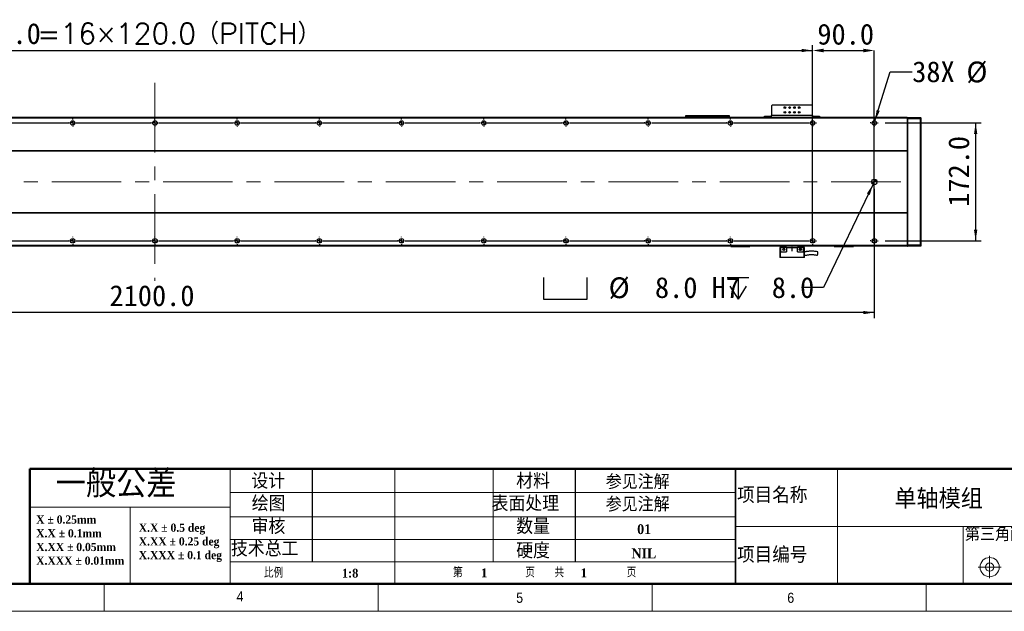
# Model space of a CAD drawing. Header units: millimetres. Extents: x 40 to 3320, y 40 to 2336.
# Tile 5 of 11: x 1157 to 2594, y 40 to 904. Entities that reach past the tile are written whole.
import ezdxf

# ---------------------------------------------------------------- set-up
doc = ezdxf.new("R2010")
doc.units = ezdxf.units.MM
doc.header["$LTSCALE"] = 8
doc.header["$PDSIZE"] = -1
doc.linetypes.add('CENTERX2', pattern=[20.32, 12.7, -2.54, 2.54, -2.54])
doc.layers.add('DIMNS', color=7, linetype='Continuous')
doc.styles.add('SLDTEXTSTYLE0', font='Gothic.ttf', dxfattribs={"width": 0.913})
doc.styles.add('SLDTEXTSTYLE1', font='timesbd.ttf', dxfattribs={"width": 0.933})
doc.styles.add('SLDTEXTSTYLE2', font='txt', dxfattribs={"bigfont": 'bigfont'})
doc.styles.add('SLDTEXTSTYLE3', font='txt', dxfattribs={"bigfont": 'bigfont'})
doc.styles.add('SLDTEXTSTYLE6', font='timesbd.ttf', dxfattribs={"width": 0.933, "bigfont": 'bigfont'})
doc.styles.add('SLDTEXTSTYLE7', font='txt')
doc.styles.add('SLDTEXTSTYLE8', font='txt', dxfattribs={"bigfont": 'bigfont'})
doc.dimstyles.new('SLDDIMSTYLE0', dxfattribs={"dimtxt": 30.4, "dimasz": 16, "dimexe": 0, "dimexo": 0.0625, "dimgap": 7.6, "dimtad": 2, "dimdec": 1, "dimrnd": 1e-09, "dimzin": 4, "dimdsep": 46, "dimtxsty": 'SLDTEXTSTYLE7', "dimsah": 1, "dimcen": 0.09, "dimadec": 0, "dimazin": 1, "dimtfac": 1, "dimtdec": 1, "dimtmove": 0, "dimatfit": 0, "dimfxl": 0, "dimfrac": 2, "dimtolj": 1, "dimtzin": 12, "dimarcsym": 0})
doc.dimstyles.new('SLDDIMSTYLE1', dxfattribs={"dimtxt": 30.4, "dimasz": 16, "dimexe": 0, "dimexo": 0.0625, "dimgap": 7.6, "dimtad": 2, "dimdec": 1, "dimrnd": 1e-09, "dimzin": 4, "dimdsep": 46, "dimtxsty": 'SLDTEXTSTYLE7', "dimsah": 1, "dimcen": 0.09, "dimadec": 0, "dimazin": 1, "dimtfac": 1, "dimtdec": 1, "dimtofl": 0, "dimtmove": 0, "dimatfit": 3, "dimfxl": 0, "dimfrac": 2, "dimtolj": 1, "dimtzin": 12, "dimarcsym": 0})
doc.dimstyles.new('SLDDIMSTYLE5', dxfattribs={"dimtxt": 30.4, "dimasz": 16, "dimexe": 0, "dimexo": 0.0625, "dimgap": 7.6, "dimtad": 0, "dimtih": 1, "dimtoh": 1, "dimdec": 1, "dimrnd": 1e-09, "dimzin": 4, "dimdsep": 46, "dimtxsty": 'SLDTEXTSTYLE7', "dimsah": 1, "dimcen": 0, "dimadec": 0, "dimazin": 1, "dimtfac": 1, "dimtdec": 1, "dimtofl": 0, "dimtmove": 0, "dimatfit": 3, "dimfxl": 0, "dimfrac": 2, "dimtolj": 1, "dimtzin": 12, "dimarcsym": 0})
doc.dimstyles.new('SLDDIMSTYLE8', dxfattribs={"dimtxt": 30.4, "dimasz": 16, "dimexe": 0, "dimexo": 0.0625, "dimgap": 7.6, "dimtad": 0, "dimtih": 1, "dimtoh": 1, "dimdec": 1, "dimrnd": 1e-09, "dimzin": 12, "dimdsep": 46, "dimtxsty": 'SLDTEXTSTYLE7', "dimsah": 1, "dimcen": 0, "dimadec": 0, "dimazin": 3, "dimtfac": 1, "dimtdec": 1, "dimtofl": 0, "dimtmove": 0, "dimatfit": 3, "dimfxl": 0, "dimfrac": 2, "dimtolj": 1, "dimtzin": 12, "dimarcsym": 0})

# ---------------------------------------------------------------- blocks, each defined once
blk = doc.blocks.new('SW_NOTE_0')
at = {"color": 0, "linetype": 'Continuous', "lineweight": 0, "char_height": 12, "attachment_point": 1, "style": 'SLDTEXTSTYLE1'}
for s, insert in [('X.X ± 0.5 deg', (0, 15.8)), ('X.XX ± 0.25 deg', (0, -4.2)), ('X.XXX ± 0.1 deg', (0, -24.2))]:
    blk.add_mtext(s, dxfattribs=dict(at, insert=insert))
blk = doc.blocks.new('SW_NOTE_1')
at = {"color": 0, "linetype": 'Continuous', "lineweight": 0, "char_height": 12, "attachment_point": 1, "style": 'SLDTEXTSTYLE1'}
for s, insert in [('X ± 0.25mm ', (0, 15.8)), ('X.X ± 0.1mm', (0, -4.2))]:
    blk.add_mtext(s, dxfattribs=dict(at, insert=insert))
blk = doc.blocks.new('SW_NOTE_2')
at = {"color": 0, "linetype": 'Continuous', "lineweight": 0, "char_height": 12, "attachment_point": 1, "style": 'SLDTEXTSTYLE1'}
for s, insert in [('X.XX ± 0.05mm', (0, 15.8)), ('X.XXX ± 0.01mm', (0, -4.2))]:
    blk.add_mtext(s, dxfattribs=dict(at, insert=insert))
blk = doc.blocks.new('_D_23')
at = {"layer": 'DIMNS'}
for p, q in [((394.2, 769), (394.2, 866.8)), ((2314.2, 769), (2314.2, 866.8)), ((394.2, 858.8), (2314.2, 858.8))]:
    blk.add_line(p, q, dxfattribs=at)
for points in [[(394.2, 858.8), (410.2, 856.4), (410.2, 861.2)], [(2314.2, 858.8), (2298.2, 861.2), (2298.2, 856.4)]]:
    blk.add_solid(points, dxfattribs=at)
at = {"layer": 'DIMNS', "char_height": 30.4, "attachment_point": 1}
for s, insert, style in [('1920.0', (1063.6, 898.7), 'SLDTEXTSTYLE7'), ('=16×120.0（PITCH）', (1182.4, 898.7), 'SLDTEXTSTYLE8')]:
    blk.add_mtext(s, dxfattribs=dict(at, insert=insert, style=style))
blk = doc.blocks.new('_D_26')
at = {"layer": 'DIMNS'}
for p, q in [((304.2, 650.3), (304.2, 468.2)), ((2404.2, 656.8), (2404.2, 468.2)), ((2404.2, 476.2), (304.2, 476.2))]:
    blk.add_line(p, q, dxfattribs=at)
for points in [[(304.2, 476.2), (320.2, 473.8), (320.2, 478.6)], [(2404.2, 476.2), (2388.2, 478.6), (2388.2, 473.8)]]:
    blk.add_solid(points, dxfattribs=at)
at = {"layer": 'DIMNS', "insert": (1287.9, 516.1), "char_height": 30.4, "attachment_point": 1, "style": 'SLDTEXTSTYLE7'}
blk.add_mtext('2100.0', dxfattribs=at)
blk = doc.blocks.new('_D_27')
at = {"layer": 'Defpoints', "color": 0}
for p in [(2404.2, 858.8), (2314.2, 581), (2404.2, 581)]:
    blk.add_point(p, dxfattribs=at)
at = {"layer": 'DIMNS', "color": 0, "lineweight": -2}
for p, q in [((2314.2, 581), (2314.2, 858.8)), ((2330.2, 858.8), (2388.2, 858.8)), ((2404.2, 581), (2404.2, 858.8))]:
    blk.add_line(p, q, dxfattribs=at)
at = {"layer": 'DIMNS', "color": 0}
for points in [[(2330.2, 861.4), (2330.2, 856.1), (2314.2, 858.8)], [(2388.2, 861.4), (2388.2, 856.1), (2404.2, 858.8)]]:
    blk.add_solid(points, dxfattribs=at)
at = {"layer": 'DIMNS', "color": 0, "insert": (2362.5, 897.8), "char_height": 30.4, "attachment_point": 2, "style": 'SLDTEXTSTYLE7'}
blk.add_mtext('\\A1;90.0', dxfattribs=at)
blk = doc.blocks.new('SW_SYMBOL_HOLE_SPOT')
at = {"layer": 'DIMNS', "color": 0}
for p, q in [((0, 7000), (0, 600)), ((12800, 600), (12800, 7000)), ((0, 600), (12800, 600))]:
    blk.add_line(p, q, dxfattribs=at)
blk = doc.blocks.new('SW_SYMBOL_HOLE_DEPTH')
at = {"layer": 'DIMNS', "color": 0}
for p, q in [((0, 7000), (6400, 7000)), ((3200, 7000), (3200, 600)), ((800, 4440), (3200, 600)), ((5600, 4440), (3200, 600))]:
    blk.add_line(p, q, dxfattribs=at)
blk = doc.blocks.new('_D_28')
at = {"layer": 'DIMNS'}
for p, q in [((2402.5, 663.4), (2329.9, 512.6)), ((2329.9, 512.6), (2297.9, 512.6))]:
    blk.add_line(p, q, dxfattribs=at)
blk.add_solid([(2402.5, 663.4), (2393.4, 650), (2397.7, 647.9)], dxfattribs=at)
at = {"layer": 'DIMNS', "xscale": 0.004985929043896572, "yscale": 0.004985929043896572, "zscale": 0.004985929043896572}
for name, p in [('SW_SYMBOL_HOLE_SPOT', (1921.4, 492.5)), ('SW_SYMBOL_HOLE_DEPTH', (2189.4, 492.5))]:
    blk.add_blockref(name, p, dxfattribs=at)
at = {"layer": 'DIMNS', "char_height": 30.4, "attachment_point": 1, "style": 'SLDTEXTSTYLE7'}
for s, insert in [('%%c', (2016.5, 527.6)), (' 8.0 H7', (2063.4, 527.9)), (' 8.0', (2233.9, 527.9))]:
    blk.add_mtext(s, dxfattribs=dict(at, insert=insert))
blk = doc.blocks.new('_D_30')
at = {"layer": 'DIMNS'}
for p, q in [((2405.2, 756.1), (2427.6, 827.7)), ((2427.6, 827.7), (2459.6, 827.7))]:
    blk.add_line(p, q, dxfattribs=at)
blk.add_solid([(2405.2, 756.1), (2412.3, 770.7), (2407.7, 772.1)], dxfattribs=at)
at = {"layer": 'DIMNS', "char_height": 30.4, "attachment_point": 1, "style": 'SLDTEXTSTYLE7'}
for s, insert in [('38X ', (2459.6, 843)), ('%%c', (2538.7, 842.7)), (' 6.6 THROUGH HOLE', (2585.7, 843))]:
    blk.add_mtext(s, dxfattribs=dict(at, insert=insert))
blk = doc.blocks.new('_D_31')
at = {"layer": 'DIMNS'}
for p, q in [((2420.2, 753), (2560.2, 753)), ((2552.2, 753), (2552.2, 581)), ((2420.2, 581), (2560.2, 581))]:
    blk.add_line(p, q, dxfattribs=at)
for points in [[(2552.2, 753), (2549.8, 737), (2554.6, 737)], [(2552.2, 581), (2554.6, 597), (2549.8, 597)]]:
    blk.add_solid(points, dxfattribs=at)
at = {"layer": 'DIMNS', "insert": (2512.3, 630.6), "char_height": 30.4, "attachment_point": 1, "rotation": 90, "style": 'SLDTEXTSTYLE7'}
blk.add_mtext('172.0', dxfattribs=at)
blk = doc.blocks.new('SW_CENTERMARKSYMBOL_8')
at = {"layer": 'DIMNS', "color": 0}
for p, q in [((840, 5.08), (840, 5.84)), ((840, 0), (840, 2.54)), ((840, 0), (840, 2.54)), ((840, 0), (840, 2.54)), ((840, 0), (840, 2.54)), ((840, 0), (840, 2.54)), ((840, 0), (840, 2.54)), ((840, 0), (840, 2.54)), ((840, 0), (840, 2.54)), ((960, 5.08), (960, 5.84)), ((960, 0), (960, 2.54)), ((960, 0), (960, 2.54)), ((960, 0), (960, 2.54)), ((960, 0), (960, 2.54)), ((960, 0), (960, 2.54)), ((960, 0), (960, 2.54)), ((960, 0), (960, 2.54)), ((960, 0), (960, 2.54)), ((960, 0), (960, 2.54)), ((1080, 5.08), (1080, 5.84)), ((1080, 0), (1080, 2.54)), ((1080, 0), (1080, 2.54)), ((1080, 0), (1080, 2.54)), ((1080, 0), (1080, 2.54)), ((1080, 0), (1080, 2.54)), ((1080, 0), (1080, 2.54)), ((1080, 0), (1080, 2.54)), ((1080, 0), (1080, 2.54)), ((1200, 5.08), (1200, 5.84)), ((1200, 0), (1200, 2.54)), ((1200, 0), (1200, 2.54)), ((1200, 0), (1200, 2.54)), ((1200, 0), (1200, 2.54)), ((1200, 0), (1200, 2.54)), ((1200, 0), (1200, 2.54)), ((1200, 0), (1200, 2.54)), ((1320, 5.08), (1320, 5.84)), ((1320, 0), (1320, 2.54)), ((1320, 0), (1320, 2.54)), ((1320, 0), (1320, 2.54)), ((1320, 0), (1320, 2.54)), ((1320, 0), (1320, 2.54)), ((1320, 0), (1320, 2.54)), ((1440, 5.08), (1440, 5.84)), ((1440, 0), (1440, 2.54)), ((1440, 0), (1440, 2.54)), ((1440, 0), (1440, 2.54)), ((1440, 0), (1440, 2.54)), ((1440, 0), (1440, 2.54)), ((1560, 5.08), (1560, 5.84)), ((1560, 0), (1560, 2.54)), ((1560, 0), (1560, 2.54)), ((1560, 0), (1560, 2.54)), ((1560, 0), (1560, 2.54)), ((1680, 5.08), (1680, 5.84)), ((1680, 0), (1680, 2.54)), ((1680, 0), (1680, 2.54)), ((1680, 0), (1680, 2.54)), ((1800, 5.08), (1800, 5.84)), ((1800, 0), (1800, 2.54)), ((1800, 0), (1800, 2.54)), ((1920, 5.08), (1920, 5.84)), ((1920, 0), (1920, 2.54)), ((725.08, 0), (834.92, 0)), ((834.92, 0), (834.16, 0)), ((840, 0), (837.46, 0)), ((840, 0), (837.46, 0)), ((840, 0), (837.46, 0)), ((840, 0), (837.46, 0)), ((840, 0), (837.46, 0)), ((840, 0), (837.46, 0)), ((840, 0), (837.46, 0)), ((840, 0), (837.46, 0)), ((840, 0), (840, -2.54)), ((840, 0), (842.54, 0)), ((840, 0), (840, -2.54)), ((840, 0), (842.54, 0)), ((840, 0), (840, -2.54)), ((840, 0), (842.54, 0)), ((840, 0), (840, -2.54)), ((840, 0), (842.54, 0)), ((840, 0), (840, -2.54)), ((840, 0), (842.54, 0)), ((840, 0), (840, -2.54)), ((840, 0), (842.54, 0)), ((840, 0), (840, -2.54)), ((840, 0), (842.54, 0)), ((840, 0), (840, -2.54)), ((840, 0), (842.54, 0)), ((840, -5.08), (840, -5.84)), ((845.08, 0), (845.84, 0)), ((845.08, 0), (954.92, 0)), ((954.92, 0), (954.16, 0)), ((960, 0), (957.46, 0)), ((960, 0), (957.46, 0)), ((960, 0), (957.46, 0)), ((960, 0), (957.46, 0)), ((960, 0), (957.46, 0)), ((960, 0), (957.46, 0)), ((960, 0), (957.46, 0)), ((960, 0), (957.46, 0)), ((960, 0), (957.46, 0)), ((960, 0), (960, -2.54)), ((960, 0), (962.54, 0)), ((960, 0), (960, -2.54)), ((960, 0), (962.54, 0)), ((960, 0), (960, -2.54)), ((960, 0), (962.54, 0)), ((960, 0), (960, -2.54)), ((960, 0), (962.54, 0)), ((960, 0), (960, -2.54)), ((960, 0), (962.54, 0)), ((960, 0), (960, -2.54)), ((960, 0), (962.54, 0)), ((960, 0), (960, -2.54)), ((960, 0), (962.54, 0)), ((960, 0), (960, -2.54)), ((960, 0), (962.54, 0)), ((960, 0), (960, -2.54)), ((960, 0), (962.54, 0)), ((960, -5.08), (960, -5.84)), ((965.08, 0), (965.84, 0)), ((965.08, 0), (1074.92, 0)), ((1074.92, 0), (1074.16, 0)), ((1080, 0), (1077.46, 0)), ((1080, 0), (1077.46, 0)), ((1080, 0), (1077.46, 0)), ((1080, 0), (1077.46, 0)), ((1080, 0), (1077.46, 0)), ((1080, 0), (1077.46, 0)), ((1080, 0), (1077.46, 0)), ((1080, 0), (1077.46, 0)), ((1080, 0), (1080, -2.54)), ((1080, 0), (1082.54, 0)), ((1080, 0), (1080, -2.54)), ((1080, 0), (1082.54, 0)), ((1080, 0), (1080, -2.54)), ((1080, 0), (1082.54, 0)), ((1080, 0), (1080, -2.54)), ((1080, 0), (1082.54, 0)), ((1080, 0), (1080, -2.54)), ((1080, 0), (1082.54, 0)), ((1080, 0), (1080, -2.54)), ((1080, 0), (1082.54, 0)), ((1080, 0), (1080, -2.54)), ((1080, 0), (1082.54, 0)), ((1080, 0), (1080, -2.54)), ((1080, 0), (1082.54, 0)), ((1080, -5.08), (1080, -5.84)), ((1085.08, 0), (1085.84, 0)), ((1085.08, 0), (1194.92, 0)), ((1194.92, 0), (1194.16, 0)), ((1200, 0), (1197.46, 0)), ((1200, 0), (1197.46, 0)), ((1200, 0), (1197.46, 0)), ((1200, 0), (1197.46, 0)), ((1200, 0), (1197.46, 0)), ((1200, 0), (1197.46, 0)), ((1200, 0), (1197.46, 0)), ((1200, 0), (1200, -2.54)), ((1200, 0), (1202.54, 0)), ((1200, 0), (1200, -2.54)), ((1200, 0), (1202.54, 0)), ((1200, 0), (1200, -2.54)), ((1200, 0), (1202.54, 0)), ((1200, 0), (1200, -2.54)), ((1200, 0), (1202.54, 0)), ((1200, 0), (1200, -2.54)), ((1200, 0), (1202.54, 0)), ((1200, 0), (1200, -2.54)), ((1200, 0), (1202.54, 0)), ((1200, 0), (1200, -2.54)), ((1200, 0), (1202.54, 0)), ((1200, -5.08), (1200, -5.84)), ((1205.08, 0), (1205.84, 0)), ((1205.08, 0), (1314.92, 0)), ((1314.92, 0), (1314.16, 0)), ((1320, 0), (1317.46, 0)), ((1320, 0), (1317.46, 0)), ((1320, 0), (1317.46, 0)), ((1320, 0), (1317.46, 0)), ((1320, 0), (1317.46, 0)), ((1320, 0), (1317.46, 0)), ((1320, 0), (1320, -2.54)), ((1320, 0), (1322.54, 0)), ((1320, 0), (1320, -2.54)), ((1320, 0), (1322.54, 0)), ((1320, 0), (1320, -2.54)), ((1320, 0), (1322.54, 0)), ((1320, 0), (1320, -2.54)), ((1320, 0), (1322.54, 0)), ((1320, 0), (1320, -2.54)), ((1320, 0), (1322.54, 0)), ((1320, 0), (1320, -2.54)), ((1320, 0), (1322.54, 0)), ((1320, -5.08), (1320, -5.84)), ((1325.08, 0), (1325.84, 0)), ((1325.08, 0), (1434.92, 0)), ((1434.92, 0), (1434.16, 0)), ((1440, 0), (1437.46, 0)), ((1440, 0), (1437.46, 0)), ((1440, 0), (1437.46, 0)), ((1440, 0), (1437.46, 0)), ((1440, 0), (1437.46, 0)), ((1440, 0), (1440, -2.54)), ((1440, 0), (1442.54, 0)), ((1440, 0), (1440, -2.54)), ((1440, 0), (1442.54, 0)), ((1440, 0), (1440, -2.54)), ((1440, 0), (1442.54, 0)), ((1440, 0), (1440, -2.54)), ((1440, 0), (1442.54, 0)), ((1440, 0), (1440, -2.54)), ((1440, 0), (1442.54, 0)), ((1440, -5.08), (1440, -5.84)), ((1445.08, 0), (1445.84, 0)), ((1445.08, 0), (1554.92, 0)), ((1554.92, 0), (1554.16, 0)), ((1560, 0), (1557.46, 0)), ((1560, 0), (1557.46, 0)), ((1560, 0), (1557.46, 0)), ((1560, 0), (1557.46, 0)), ((1560, 0), (1560, -2.54)), ((1560, 0), (1562.54, 0)), ((1560, 0), (1560, -2.54)), ((1560, 0), (1562.54, 0)), ((1560, 0), (1560, -2.54)), ((1560, 0), (1562.54, 0)), ((1560, 0), (1560, -2.54)), ((1560, 0), (1562.54, 0)), ((1560, -5.08), (1560, -5.84)), ((1565.08, 0), (1565.84, 0)), ((1565.08, 0), (1674.92, 0)), ((1674.92, 0), (1674.16, 0)), ((1680, 0), (1677.46, 0)), ((1680, 0), (1677.46, 0)), ((1680, 0), (1677.46, 0)), ((1680, 0), (1680, -2.54)), ((1680, 0), (1682.54, 0)), ((1680, 0), (1680, -2.54)), ((1680, 0), (1682.54, 0)), ((1680, 0), (1680, -2.54)), ((1680, 0), (1682.54, 0)), ((1680, -5.08), (1680, -5.84)), ((1685.08, 0), (1685.84, 0)), ((1685.08, 0), (1794.92, 0)), ((1794.92, 0), (1794.16, 0)), ((1800, 0), (1797.46, 0)), ((1800, 0), (1797.46, 0)), ((1800, 0), (1800, -2.54)), ((1800, 0), (1802.54, 0)), ((1800, 0), (1800, -2.54)), ((1800, 0), (1802.54, 0)), ((1800, -5.08), (1800, -5.84)), ((1805.08, 0), (1805.84, 0)), ((1805.08, 0), (1914.92, 0)), ((1920, 0), (1917.46, 0)), ((1920, 0), (1920, -2.54)), ((1920, 0), (1922.54, 0)), ((1920, -5.08), (1920, -5.84)), ((1925.08, 0), (1925.84, 0))]:
    blk.add_line(p, q, dxfattribs=at)
blk = doc.blocks.new('SW_CENTERMARKSYMBOL_9')
at = {"layer": 'DIMNS', "color": 0}
for p, q in [((720, 5.08), (720, 5.84)), ((720, 0), (720, 2.54)), ((720, 0), (720, 2.54)), ((720, 0), (720, 2.54)), ((720, 0), (720, 2.54)), ((720, 0), (720, 2.54)), ((720, 0), (720, 2.54)), ((720, 0), (720, 2.54)), ((720, 0), (720, 2.54)), ((840, 5.08), (840, 5.84)), ((840, 0), (840, 2.54)), ((840, 0), (840, 2.54)), ((840, 0), (840, 2.54)), ((840, 0), (840, 2.54)), ((840, 0), (840, 2.54)), ((840, 0), (840, 2.54)), ((840, 0), (840, 2.54)), ((840, 0), (840, 2.54)), ((840, 0), (840, 2.54)), ((960, 5.08), (960, 5.84)), ((960, 0), (960, 2.54)), ((960, 0), (960, 2.54)), ((960, 0), (960, 2.54)), ((960, 0), (960, 2.54)), ((960, 0), (960, 2.54)), ((960, 0), (960, 2.54)), ((960, 0), (960, 2.54)), ((960, 0), (960, 2.54)), ((1080, 5.08), (1080, 5.84)), ((1080, 0), (1080, 2.54)), ((1080, 0), (1080, 2.54)), ((1080, 0), (1080, 2.54)), ((1080, 0), (1080, 2.54)), ((1080, 0), (1080, 2.54)), ((1080, 0), (1080, 2.54)), ((1080, 0), (1080, 2.54)), ((1200, 5.08), (1200, 5.84)), ((1200, 0), (1200, 2.54)), ((1200, 0), (1200, 2.54)), ((1200, 0), (1200, 2.54)), ((1200, 0), (1200, 2.54)), ((1200, 0), (1200, 2.54)), ((1200, 0), (1200, 2.54)), ((1320, 5.08), (1320, 5.84)), ((1320, 0), (1320, 2.54)), ((1320, 0), (1320, 2.54)), ((1320, 0), (1320, 2.54)), ((1320, 0), (1320, 2.54)), ((1320, 0), (1320, 2.54)), ((1440, 5.08), (1440, 5.84)), ((1440, 0), (1440, 2.54)), ((1440, 0), (1440, 2.54)), ((1440, 0), (1440, 2.54)), ((1440, 0), (1440, 2.54)), ((1560, 5.08), (1560, 5.84)), ((1560, 0), (1560, 2.54)), ((1560, 0), (1560, 2.54)), ((1560, 0), (1560, 2.54)), ((1680, 5.08), (1680, 5.84)), ((1680, 0), (1680, 2.54)), ((1680, 0), (1680, 2.54)), ((1800, 5.08), (1800, 5.84)), ((1800, 0), (1800, 2.54)), ((605.08, 0), (714.92, 0)), ((714.92, 0), (714.16, 0)), ((720, 0), (717.46, 0)), ((720, 0), (717.46, 0)), ((720, 0), (717.46, 0)), ((720, 0), (717.46, 0)), ((720, 0), (717.46, 0)), ((720, 0), (717.46, 0)), ((720, 0), (717.46, 0)), ((720, 0), (717.46, 0)), ((720, 0), (720, -2.54)), ((720, 0), (722.54, 0)), ((720, 0), (720, -2.54)), ((720, 0), (722.54, 0)), ((720, 0), (720, -2.54)), ((720, 0), (722.54, 0)), ((720, 0), (720, -2.54)), ((720, 0), (722.54, 0)), ((720, 0), (720, -2.54)), ((720, 0), (722.54, 0)), ((720, 0), (720, -2.54)), ((720, 0), (722.54, 0)), ((720, 0), (720, -2.54)), ((720, 0), (722.54, 0)), ((720, 0), (720, -2.54)), ((720, 0), (722.54, 0)), ((720, -5.08), (720, -5.84)), ((725.08, 0), (725.84, 0)), ((725.08, 0), (834.92, 0)), ((834.92, 0), (834.16, 0)), ((840, 0), (837.46, 0)), ((840, 0), (837.46, 0)), ((840, 0), (837.46, 0)), ((840, 0), (837.46, 0)), ((840, 0), (837.46, 0)), ((840, 0), (837.46, 0)), ((840, 0), (837.46, 0)), ((840, 0), (837.46, 0)), ((840, 0), (837.46, 0)), ((840, 0), (840, -2.54)), ((840, 0), (842.54, 0)), ((840, 0), (840, -2.54)), ((840, 0), (842.54, 0)), ((840, 0), (840, -2.54)), ((840, 0), (842.54, 0)), ((840, 0), (840, -2.54)), ((840, 0), (842.54, 0)), ((840, 0), (840, -2.54)), ((840, 0), (842.54, 0)), ((840, 0), (840, -2.54)), ((840, 0), (842.54, 0)), ((840, 0), (840, -2.54)), ((840, 0), (842.54, 0)), ((840, 0), (840, -2.54)), ((840, 0), (842.54, 0)), ((840, 0), (840, -2.54)), ((840, 0), (842.54, 0)), ((840, -5.08), (840, -5.84)), ((845.08, 0), (845.84, 0)), ((845.08, 0), (954.92, 0)), ((954.92, 0), (954.16, 0)), ((960, 0), (957.46, 0)), ((960, 0), (957.46, 0)), ((960, 0), (957.46, 0)), ((960, 0), (957.46, 0)), ((960, 0), (957.46, 0)), ((960, 0), (957.46, 0)), ((960, 0), (957.46, 0)), ((960, 0), (957.46, 0)), ((960, 0), (960, -2.54)), ((960, 0), (962.54, 0)), ((960, 0), (960, -2.54)), ((960, 0), (962.54, 0)), ((960, 0), (960, -2.54)), ((960, 0), (962.54, 0)), ((960, 0), (960, -2.54)), ((960, 0), (962.54, 0)), ((960, 0), (960, -2.54)), ((960, 0), (962.54, 0)), ((960, 0), (960, -2.54)), ((960, 0), (962.54, 0)), ((960, 0), (960, -2.54)), ((960, 0), (962.54, 0)), ((960, 0), (960, -2.54)), ((960, 0), (962.54, 0)), ((960, -5.08), (960, -5.84)), ((965.08, 0), (965.84, 0)), ((965.08, 0), (1074.92, 0)), ((1074.92, 0), (1074.16, 0)), ((1080, 0), (1077.46, 0)), ((1080, 0), (1077.46, 0)), ((1080, 0), (1077.46, 0)), ((1080, 0), (1077.46, 0)), ((1080, 0), (1077.46, 0)), ((1080, 0), (1077.46, 0)), ((1080, 0), (1077.46, 0)), ((1080, 0), (1080, -2.54)), ((1080, 0), (1082.54, 0)), ((1080, 0), (1080, -2.54)), ((1080, 0), (1082.54, 0)), ((1080, 0), (1080, -2.54)), ((1080, 0), (1082.54, 0)), ((1080, 0), (1080, -2.54)), ((1080, 0), (1082.54, 0)), ((1080, 0), (1080, -2.54)), ((1080, 0), (1082.54, 0)), ((1080, 0), (1080, -2.54)), ((1080, 0), (1082.54, 0)), ((1080, 0), (1080, -2.54)), ((1080, 0), (1082.54, 0)), ((1080, -5.08), (1080, -5.84)), ((1085.08, 0), (1085.84, 0)), ((1085.08, 0), (1194.92, 0)), ((1194.92, 0), (1194.16, 0)), ((1200, 0), (1197.46, 0)), ((1200, 0), (1197.46, 0)), ((1200, 0), (1197.46, 0)), ((1200, 0), (1197.46, 0)), ((1200, 0), (1197.46, 0)), ((1200, 0), (1197.46, 0)), ((1200, 0), (1200, -2.54)), ((1200, 0), (1202.54, 0)), ((1200, 0), (1200, -2.54)), ((1200, 0), (1202.54, 0)), ((1200, 0), (1200, -2.54)), ((1200, 0), (1202.54, 0)), ((1200, 0), (1200, -2.54)), ((1200, 0), (1202.54, 0)), ((1200, 0), (1200, -2.54)), ((1200, 0), (1202.54, 0)), ((1200, 0), (1200, -2.54)), ((1200, 0), (1202.54, 0)), ((1200, -5.08), (1200, -5.84)), ((1205.08, 0), (1205.84, 0)), ((1205.08, 0), (1314.92, 0)), ((1314.92, 0), (1314.16, 0)), ((1320, 0), (1317.46, 0)), ((1320, 0), (1317.46, 0)), ((1320, 0), (1317.46, 0)), ((1320, 0), (1317.46, 0)), ((1320, 0), (1317.46, 0)), ((1320, 0), (1320, -2.54)), ((1320, 0), (1322.54, 0)), ((1320, 0), (1320, -2.54)), ((1320, 0), (1322.54, 0)), ((1320, 0), (1320, -2.54)), ((1320, 0), (1322.54, 0)), ((1320, 0), (1320, -2.54)), ((1320, 0), (1322.54, 0)), ((1320, 0), (1320, -2.54)), ((1320, 0), (1322.54, 0)), ((1320, -5.08), (1320, -5.84)), ((1325.08, 0), (1325.84, 0)), ((1325.08, 0), (1434.92, 0)), ((1434.92, 0), (1434.16, 0)), ((1440, 0), (1437.46, 0)), ((1440, 0), (1437.46, 0)), ((1440, 0), (1437.46, 0)), ((1440, 0), (1437.46, 0)), ((1440, 0), (1440, -2.54)), ((1440, 0), (1442.54, 0)), ((1440, 0), (1440, -2.54)), ((1440, 0), (1442.54, 0)), ((1440, 0), (1440, -2.54)), ((1440, 0), (1442.54, 0)), ((1440, 0), (1440, -2.54)), ((1440, 0), (1442.54, 0)), ((1440, -5.08), (1440, -5.84)), ((1445.08, 0), (1445.84, 0)), ((1445.08, 0), (1554.92, 0)), ((1554.92, 0), (1554.16, 0)), ((1560, 0), (1557.46, 0)), ((1560, 0), (1557.46, 0)), ((1560, 0), (1557.46, 0)), ((1560, 0), (1560, -2.54)), ((1560, 0), (1562.54, 0)), ((1560, 0), (1560, -2.54)), ((1560, 0), (1562.54, 0)), ((1560, 0), (1560, -2.54)), ((1560, 0), (1562.54, 0)), ((1560, -5.08), (1560, -5.84)), ((1565.08, 0), (1565.84, 0)), ((1565.08, 0), (1674.92, 0)), ((1674.92, 0), (1674.16, 0)), ((1680, 0), (1677.46, 0)), ((1680, 0), (1677.46, 0)), ((1680, 0), (1680, -2.54)), ((1680, 0), (1682.54, 0)), ((1680, 0), (1680, -2.54)), ((1680, 0), (1682.54, 0)), ((1680, -5.08), (1680, -5.84)), ((1685.08, 0), (1685.84, 0)), ((1685.08, 0), (1794.92, 0)), ((1800, 0), (1797.46, 0)), ((1800, 0), (1800, -2.54)), ((1800, 0), (1802.54, 0)), ((1800, -5.08), (1800, -5.84)), ((1805.08, 0), (1805.84, 0))]:
    blk.add_line(p, q, dxfattribs=at)
blk = doc.blocks.new('SW_CENTERMARKSYMBOL_10')
at = {"layer": 'DIMNS', "color": 0}
for p, q in [((-5.08, 0), (-5.84, 0)), ((0, 0), (-2.54, 0)), ((0, 5.08), (0, 5.84)), ((0, 0), (0, 2.54)), ((0, 0), (0, -2.54)), ((0, 0), (2.54, 0)), ((5.08, 0), (5.84, 0)), ((0, -5.08), (0, -5.84))]:
    blk.add_line(p, q, dxfattribs=at)
blk = doc.blocks.new('SW_CENTERMARKSYMBOL_11')
at = {"layer": 'DIMNS', "color": 0}
for p, q in [((-5.08, 0), (-5.84, 0)), ((0, 0), (-2.54, 0)), ((0, 5.08), (0, 5.84)), ((0, 0), (0, 2.54)), ((0, 0), (0, -2.54)), ((0, 0), (2.54, 0)), ((5.08, 0), (5.84, 0)), ((0, -5.08), (0, -5.84))]:
    blk.add_line(p, q, dxfattribs=at)
blk = doc.blocks.new('SW_DOWELSYMBOL_6')
at = {"linetype": 'Continuous', "lineweight": 18}
h = blk.add_hatch(color=0, dxfattribs=at)
edge = h.paths.add_edge_path(flags=0)
edge.add_arc((0, 0), 4, 180, 270)
edge.add_line((0, -4), (0, 0))
edge.add_line((0, 0), (-4, 0))
h = blk.add_hatch(color=0, dxfattribs=at)
edge = h.paths.add_edge_path(flags=0)
edge.add_arc((0, 0), 4, 0, 90)
edge.add_line((0, 4), (0, 0))
edge.add_line((0, 0), (4, 0))
at = {"layer": 'DIMNS', "color": 0}
blk.add_circle((0, 0), 4, dxfattribs=at)

msp = doc.modelspace()

# ---------------------------------------------------------------- linework, layer by layer
at = {"color": 7, "linetype": 'Continuous', "lineweight": 25}
for p, q in [((2255.2145731, 778.7713308), (2254.2145264, 777.7713288)), ((2254.2145264, 777.7713288), (2254.2145264, 763.9713336)), ((2313.2145417, 778.7713308), (2255.2145731, 778.7713308)), ((2314.2145884, 777.7713288), (2313.2145417, 778.7713308)), ((2314.2145884, 763.9713336), (2314.2145884, 777.7713288)), ((2129.2145264, 761.9713295), (2129.2145264, 763.9713336)), ((2129.2145264, 763.9713336), (2130.2145731, 763.9713336)), ((2130.2145731, 761.9713295), (2129.2145264, 761.9713295)), ((2130.2145731, 763.9713336), (2130.2145731, 761.9713295)), ((2130.2145731, 763.9713336), (2184.2145932, 763.9713336)), ((2130.2145731, 761.9713295), (2184.2145932, 761.9713295)), ((2157.2145235, 760.9713275), (2157.2145235, 761.9713295)), ((2184.2145932, 761.9713295), (2184.2145932, 763.9713336)), ((2184.2145932, 763.9713336), (2192.2146094, 763.9713336)), ((2192.2146094, 761.9713295), (2184.2145932, 761.9713295)), ((2192.2146094, 763.9713336), (2192.2146094, 761.9713295)), ((2192.2146094, 761.9713295), (2192.2146094, 760.9713275)), ((2244.2145359, 760.9713275), (2244.2145359, 762.9713315)), ((2244.2145359, 762.9713315), (2245.2145827, 762.9713315)), ((2245.2145827, 762.9713315), (2245.2145827, 760.9713275)), ((2245.2145827, 762.9713315), (2253.2145989, 762.9713315)), ((2253.2145989, 762.9713315), (2253.2145989, 760.9713275)), ((2254.2145264, 762.9713315), (2253.2145989, 762.9713315)), ((2314.2145884, 763.9713336), (2254.2145264, 763.9713336)), ((2254.2145264, 760.9713275), (2254.2145264, 763.9713336)), ((2314.2145884, 763.9713336), (2314.2145884, 760.9713275)), ((2315.2145159, 762.9713315), (2314.2145884, 762.9713315)), ((2315.2145159, 762.9713315), (2315.2145159, 760.9713275)), ((2315.2145159, 762.9713315), (2323.2145321, 762.9713315)), ((2323.2145321, 760.9713275), (2323.2145321, 762.9713315)), ((2323.2145321, 762.9713315), (2324.2145789, 762.9713315)), ((2324.2145789, 762.9713315), (2324.2145789, 760.9713275)), ((2452.2145998, 760.9713275), (256.2145603, 760.9713275)), ((2452.2145998, 759.9713329), (256.2145603, 759.9713329)), ((2452.2145998, 760.6713299), (2452.5145304, 760.9713275)), ((2452.2145998, 760.9713275), (2452.2145998, 759.9713329)), ((2452.2145998, 759.9713329), (2452.2145998, 712.4713298)), ((2452.2145998, 758.8470701), (2452.5145304, 758.9713309)), ((2452.5145304, 760.9713275), (2452.5145304, 758.9713309)), ((2452.5145304, 760.9713275), (2471.914531, 760.9713275)), ((2452.5145304, 758.9713309), (2452.5145304, 574.9713305)), ((2471.914531, 758.9713309), (2452.5145304, 758.9713309)), ((2471.914531, 758.9713309), (2471.914531, 760.9713275)), ((2472.2145808, 760.6713299), (2471.914531, 760.9713275)), ((2471.914531, 574.9713305), (2471.914531, 758.9713309)), ((2472.2145808, 758.8470701), (2471.914531, 758.9713309)), ((2472.2145808, 760.6713299), (2472.2145808, 758.8470701)), ((2472.2145808, 758.8470701), (2472.2145808, 575.0955913)), ((2452.2145998, 712.4713298), (256.2145603, 712.4713298)), ((2452.2145998, 711.9713288), (256.2145603, 711.9713288)), ((2452.2145998, 712.4713298), (2452.2145998, 711.9713288)), ((2452.2145998, 711.9713288), (2452.2145998, 621.9713289)), ((2452.2145998, 621.9713289), (256.2145603, 621.9713289)), ((2452.2145998, 621.4713316), (256.2145603, 621.4713316)), ((2452.2145998, 621.9713289), (2452.2145998, 621.4713316)), ((2452.2145998, 621.4713316), (2452.2145998, 573.9713285)), ((2452.2145998, 575.0955913), (2452.5145304, 574.9713305)), ((2452.5145304, 574.9713305), (2452.5145304, 572.9713339)), ((2452.5145304, 574.9713305), (2471.914531, 574.9713305)), ((2472.2145808, 575.0955913), (2471.914531, 574.9713305)), ((2471.914531, 572.9713339), (2471.914531, 574.9713305)), ((2472.2145808, 575.0955913), (2472.2145808, 573.2713316)), ((2452.2145998, 573.9713285), (256.2145603, 573.9713285)), ((2452.2145998, 572.9713339), (256.2145603, 572.9713339)), ((2194.7145474, 572.7713305), (2194.7145474, 572.9713339)), ((2194.7145474, 572.7713305), (2195.7145941, 572.7713305)), ((2194.7145474, 572.7713305), (2195.0145972, 572.4713329)), ((2195.8388102, 572.4713329), (2195.0145972, 572.4713329)), ((2195.7145941, 572.9713339), (2195.7145941, 572.7713305)), ((2195.7145941, 572.7713305), (2221.7144978, 572.7713305)), ((2195.8388102, 572.4713329), (2195.7145941, 572.7713305)), ((2221.5902817, 572.4713329), (2195.8388102, 572.4713329)), ((2221.5902817, 572.4713329), (2221.7144978, 572.7713305)), ((2222.4144947, 572.4713329), (2221.5902817, 572.4713329)), ((2221.7144978, 572.7713305), (2221.7144978, 572.9713339)), ((2221.7144978, 572.7713305), (2222.7145445, 572.7713305)), ((2222.4144947, 572.4713329), (2222.7145445, 572.7713305)), ((2222.7145445, 572.9713339), (2222.7145445, 572.7713305)), ((2267.414571, 571.0713316), (2266.2144911, 571.0713316)), ((2266.2144911, 571.0713316), (2266.2144911, 556.6713337)), ((2267.2145378, 571.0713316), (2267.2145378, 572.9713339)), ((2267.414571, 565.0713269), (2267.2145378, 565.0713269)), ((2267.2145378, 556.6713337), (2267.2145378, 565.0713269)), ((2276.2146008, 571.0713316), (2267.414571, 571.0713316)), ((2267.414571, 571.0713316), (2267.414571, 565.0713269)), ((2267.414571, 565.0713269), (2276.2146008, 565.0713269)), ((2276.2146008, 571.0713316), (2283.9645159, 571.0713316)), ((2276.2146008, 571.0713316), (2276.2146008, 565.0713269)), ((2284.4645989, 571.0713316), (2283.9645159, 571.0713316)), ((2283.9645159, 571.0713316), (2283.9645159, 566.3213331)), ((2284.4645989, 571.0713316), (2292.214514, 571.0713316)), ((2284.4645989, 566.3213331), (2284.4645989, 571.0713316)), ((2292.214514, 565.0713269), (2292.214514, 571.0713316)), ((2301.0145438, 571.0713316), (2292.214514, 571.0713316)), ((2292.214514, 565.0713269), (2301.0145438, 565.0713269)), ((2297.2238076, 569.1225503), (2297.355057, 568.7185425)), ((2301.0145438, 565.0713269), (2301.0145438, 571.0713316)), ((2302.2145045, 571.0713316), (2301.0145438, 571.0713316)), ((2301.214577, 565.0713269), (2301.0145438, 565.0713269)), ((2301.214577, 571.0713316), (2301.214577, 572.9713339)), ((2301.214577, 565.0713269), (2301.214577, 556.6713337)), ((2302.2145045, 556.6713337), (2302.2145045, 571.0713316)), ((2345.7145703, 572.7713305), (2345.7145703, 572.9713339)), ((2345.7145703, 572.7713305), (2346.7144978, 572.7713305)), ((2345.7145703, 572.7713305), (2346.0145008, 572.4713329)), ((2346.8388331, 572.4713329), (2346.0145008, 572.4713329)), ((2346.7144978, 572.9713339), (2346.7144978, 572.7713305)), ((2346.8388331, 572.4713329), (2346.7144978, 572.7713305)), ((2346.7144978, 572.7713305), (2372.7145207, 572.7713305)), ((2372.5903046, 572.4713329), (2346.8388331, 572.4713329)), ((2372.5903046, 572.4713329), (2372.7145207, 572.7713305)), ((2373.4145176, 572.4713329), (2372.5903046, 572.4713329)), ((2372.7145207, 572.7713305), (2372.7145207, 572.9713339)), ((2372.7145207, 572.7713305), (2373.7145674, 572.7713305)), ((2373.4145176, 572.4713329), (2373.7145674, 572.7713305)), ((2373.7145674, 572.9713339), (2373.7145674, 572.7713305)), ((2452.2145998, 573.9713285), (2452.2145998, 572.9713339)), ((2452.2145998, 573.2713316), (2452.5145304, 572.9713339)), ((2471.914531, 572.9713339), (2452.5145304, 572.9713339)), ((2472.2145808, 573.2713316), (2471.914531, 572.9713339)), ((2267.2145378, 556.6713337), (2266.2144911, 556.6713337)), ((2301.214577, 556.6713337), (2267.2145378, 556.6713337)), ((2302.2145045, 556.6713337), (2301.214577, 556.6713337))]:
    msp.add_line(p, q, dxfattribs=at)
at = {"color": 8, "linetype": 'Continuous', "lineweight": 25}
for p, q in [((2281.9645417, 768.4713278), (2279.4646037, 768.4713278)), ((2288.9645111, 768.4713278), (2286.4645731, 768.4713278))]:
    msp.add_line(p, q, dxfattribs=at)
at = {"color": 7, "linetype": 'Continuous', "lineweight": 50}
for p, q in [((1171.7559834, 248), (1171.7559834, 80)), ((1171.7559834, 248), (1464, 248)), ((3280, 248), (1464, 248)), ((80, 80), (3280, 80))]:
    msp.add_line(p, q, dxfattribs=at)
at = {"color": 7, "linetype": 'Continuous', "lineweight": 18}
for p, q in [((1464, 248), (1464, 220)), ((1464, 192), (1464, 248)), ((1464, 220), (1464, 248)), ((1704.336839, 248), (1704.336839, 80)), ((1848, 248), (1848, 112.0474543)), ((2350.6031435, 248), (2350.6031435, 80)), ((1464, 192), (1464, 220)), ((1464, 213.2644636), (2201.4758613, 213.2644636)), ((1464, 192), (1171.7559834, 192)), ((1317.8779917, 192), (1317.8779917, 80)), ((1464, 192), (1464, 80)), ((1464, 178.0393756), (2201.4758613, 178.0393756)), ((2201.4758613, 164), (2674.0064972, 164)), ((2533.8235685, 164), (2533.8235685, 80)), ((1464, 145.0437235), (2201.4758613, 145.0437235)), ((2572.6369816, 121.1881967), (2572.6369816, 88.504689)), ((2201.4758613, 112.0474543), (1464, 112.0474543)), ((2555.9987653, 104.5499805), (2589.6093225, 104.5499805)), ((80, 80), (3280, 80)), ((984, 80), (3280, 80)), ((1280, 40), (1280, 80)), ((1680, 40), (1680, 80)), ((2080, 80), (2080, 40)), ((2480, 40), (2480, 80)), ((40, 40), (3320, 40))]:
    msp.add_line(p, q, dxfattribs=at)
at = {"color": 7, "linetype": 'Continuous', "lineweight": 35}
msp.add_line((2201.4758613, 248), (2201.4758613, 80), dxfattribs=at)
at = {"color": 7, "linetype": 'Continuous', "lineweight": 25}
for centre, radius in [((2273.7145502, 775.4713306), 1.25), ((2280.7145502, 775.4713306), 1.25), ((2287.7145502, 775.4713306), 1.25), ((2294.7145502, 775.4713306), 1.25), ((2273.7145502, 768.4713306), 1.25), ((2280.7145502, 768.4713306), 1.25), ((2287.7145502, 768.4713306), 1.25), ((2294.7145502, 768.4713306), 1.25), ((1234.2145502, 752.9713306), 3.3), ((1354.2145502, 752.9713306), 3.3), ((1474.2145502, 752.9713306), 3.3), ((1594.2145502, 752.9713306), 3.3), ((1714.2145502, 752.9713306), 3.3), ((1834.2145502, 752.9713306), 3.3), ((1954.2145502, 752.9713306), 3.3), ((2074.2145502, 752.9713306), 3.3), ((2194.2145502, 752.9713306), 3.3), ((2314.2145502, 752.9713306), 3.3), ((2404.2145502, 752.9713306), 3.3), ((2404.2145502, 666.9713306), 4), ((1234.2145502, 580.9713306), 3.3), ((1354.2145502, 580.9713306), 3.3), ((1474.2145502, 580.9713306), 3.3), ((1594.2145502, 580.9713306), 3.3), ((1714.2145502, 580.9713306), 3.3), ((1834.2145502, 580.9713306), 3.3), ((1954.2145502, 580.9713306), 3.3), ((2074.2145502, 580.9713306), 3.3), ((2194.2145502, 580.9713306), 3.3), ((2314.2145502, 580.9713306), 3.3), ((2404.2145502, 580.9713306), 3.3), ((2272.2145502, 568.5713306), 1.6), ((2296.2145502, 568.5713306), 1.6)]:
    msp.add_circle(centre, radius, dxfattribs=at)
at = {"color": 7, "linetype": 'Continuous', "lineweight": 18}
for radius in [14, 6]:
    msp.add_circle((2572.6369816, 104.5499805), radius, dxfattribs=at)
at = {"color": 7, "linetype": 'Continuous', "lineweight": 25}
msp.add_arc((2284.2145502, 566.3213306), 0.25, 180, 0, dxfattribs=at)
for points, knots in [([(2273.3551276, 568.7185425), (2273.3743612, 568.589981), (2273.4130157, 568.3316059), (2273.3062175, 567.9414107), (2273.0841162, 567.5955725), (2272.7482096, 567.3291122), (2272.3302994, 567.1785256), (2271.8726649, 567.171234), (2271.4376761, 567.3021753), (2271.2063512, 567.4843904), (2271.0976612, 567.5700057)], [0, 0, 0, 0, 0.1147343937, 0.2305860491, 0.3509147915, 0.4758124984, 0.6054458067, 0.7393743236, 0.8775427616, 1, 1, 1, 1]), ([(2272.1961749, 569.8708046), (2272.3380338, 569.84376), (2272.62116, 569.7897837), (2272.9747803, 569.537164), (2273.1540596, 569.2881193), (2273.2155742, 569.1422425), (2273.2238781, 569.1225503)], [0, 0, 0, 0, 0.3222838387, 0.6432231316, 0.9518380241, 1, 1, 1, 1]), ([(2273.1974137, 569.1454533), (2273.1808115, 569.180311), (2273.1140703, 569.3204393), (2272.9054385, 569.5077508), (2272.5976998, 569.6754826), (2272.35273, 569.7200549), (2272.225538, 569.7212843), (2272.2145331, 569.7213907)], [0, 0, 0, 0, 0.09664608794, 0.38851901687, 0.68043432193, 0.97235051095, 1, 1, 1, 1]), ([(2296.2145817, 569.7213311), (2296.0985818, 569.7111279), (2295.8666173, 569.6907248), (2295.5502999, 569.5304003), (2295.294297, 569.2905198), (2295.1219401, 568.9832427), (2295.0488206, 568.6391082), (2295.0816391, 568.2886753), (2295.21732, 567.9639726), (2295.4435461, 567.6943863), (2295.7398514, 567.5045084), (2296.0792678, 567.4115164), (2296.4310117, 567.4238805), (2296.7629419, 567.5404994), (2297.0456349, 567.7507491), (2297.2507511, 568.0353706), (2297.3693315, 568.369563), (2297.3598151, 568.6022175), (2297.355057, 568.7185425)], [0, 0, 0, 0, 0.0625129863, 0.1250069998, 0.1875095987, 0.2500072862, 0.3125055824, 0.3750049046, 0.4375057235, 0.5000003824, 0.5625012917, 0.6249966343, 0.6875022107, 0.7499959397, 0.8125013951, 0.8749978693, 0.9375001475, 1, 1, 1, 1]), ([(2297.355057, 568.7185425), (2297.374339, 568.5899832), (2297.4130903, 568.3316159), (2297.3062787, 567.9413713), (2297.0840322, 567.5956065), (2296.7481744, 567.3291376), (2296.3302764, 567.1785018), (2295.8726663, 567.1712167), (2295.4376965, 567.3022036), (2295.2064004, 567.4843919), (2295.0977099, 567.5700057)], [0, 0, 0, 0, 0.11473832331, 0.23059109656, 0.35094018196, 0.47583909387, 0.60544036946, 0.73940556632, 0.87754158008, 1, 1, 1, 1]), ([(2295.5926669, 569.5230488), (2295.6602543, 569.5681342), (2295.8459217, 569.691987), (2296.0712673, 569.7099237), (2296.2145817, 569.7213311)], [0, 0, 0, 0, 0.3640242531, 1, 1, 1, 1]), ([(2295.5926669, 569.5230488), (2295.6602543, 569.5681342), (2295.8459217, 569.691987), (2296.0712673, 569.7099237), (2296.2145817, 569.7213311)], [0, 0, 0, 0, 0.3640242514, 1, 1, 1, 1]), ([(2295.5926669, 569.5230488), (2295.6594173, 569.5703679), (2295.7835034, 569.6583321), (2295.9344366, 569.6746369), (2296.0041773, 569.6821708)], [0, 0, 0, 0, 0.5379365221, 1, 1, 1, 1]), ([(2296.2145817, 569.7213311), (2296.083863, 569.7166408), (2295.9270618, 569.7110147), (2295.7943849, 569.6349825), (2295.7723153, 569.6223352)], [0, 0, 0, 0, 0.8336588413, 1, 1, 1, 1]), ([(2295.7750571, 569.6252335), (2295.7926311, 569.6354088), (2295.9237292, 569.7113143), (2296.0796031, 569.7166825), (2296.2145817, 569.7213311)], [0, 0, 0, 0, 0.1340525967, 1, 1, 1, 1]), ([(2296.1962235, 569.8708046), (2296.3380875, 569.8437677), (2296.6211913, 569.7898128), (2296.9747177, 569.5371197), (2297.1539894, 569.2881198), (2297.2155036, 569.1422425), (2297.2238076, 569.1225503)], [0, 0, 0, 0, 0.3223075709, 0.6431968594, 0.9518344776, 1, 1, 1, 1]), ([(2321.5271246, 564.8635674), (2320.5570547, 565.0184494), (2318.7462075, 565.3075703), (2316.2774256, 565.6912345), (2314.218762, 565.8599986), (2312.3649034, 565.8988858), (2310.3322225, 565.8181608), (2308.5008819, 565.611371), (2306.9901941, 565.3939215), (2305.9804722, 565.2428636), (2304.937926, 565.0913446), (2303.8751309, 564.9725124), (2302.9572626, 564.8950467), (2302.40795, 564.9284046), (2302.2145045, 564.9401519)], [0, 0, 0, 0, 0.1557747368, 0.2907875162, 0.3967678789, 0.4749910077, 0.5735857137, 0.7047461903, 0.7546876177, 0.8070853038, 0.8612048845, 0.9159499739, 0.9704009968, 1, 1, 1, 1]), ([(2302.2145045, 559.9549461), (2302.4496731, 559.9465299), (2303.1674918, 559.9208405), (2304.3128214, 560.0090132), (2305.9942641, 560.20216), (2307.6935014, 560.4707895), (2309.3703041, 560.7007372), (2310.8184437, 560.8460327), (2312.5051107, 560.9316302), (2314.4154423, 560.8687123), (2316.4533601, 560.6445171), (2318.5629401, 560.2871661), (2320.1099794, 560.0497593), (2320.9563506, 559.9198762)], [0, 0, 0, 0, 0.0368696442, 0.1125393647, 0.178517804, 0.3028042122, 0.3842692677, 0.4445293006, 0.5302863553, 0.6473380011, 0.7447496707, 0.8603548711, 1, 1, 1, 1]), ([(2320.9619534, 559.9645648), (2320.9964545, 559.9506017), (2321.0944367, 559.9109467), (2321.2872021, 560.1777561), (2321.5017214, 560.6763014), (2321.6894432, 561.3729346), (2321.8294707, 562.1794194), (2321.9071723, 563.0185875), (2321.9111538, 563.7985904), (2321.8377368, 564.4146735), (2321.705914, 564.8029429), (2321.5829054, 564.8333352), (2321.5268862, 564.8471761)], [0, 0, 0, 0, 0.057403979, 0.1630258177, 0.2664677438, 0.3699786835, 0.4747881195, 0.5815855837, 0.690231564, 0.7997761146, 0.9088163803, 1, 1, 1, 1])]:
    msp.add_open_spline(points, degree=3, knots=knots, dxfattribs=at)
at = {"layer": 'DIMNS', "linetype": 'CENTERX2', "lineweight": 18}
for p, q in [((1354.2145502, 811.4713306), (1354.2145502, 522.4713306)), ((2443.0145502, 666.9713306), (198.724453, 666.9713306))]:
    msp.add_line(p, q, dxfattribs=at)
at = {"layer": 'DIMNS', "color": 7}
for p, q in [((1584.2007008, 112.0474543), (1584.2007008, 248)), ((1967.4614906, 248), (1967.4614906, 112.0474543))]:
    msp.add_line(p, q, dxfattribs=at)

# ---------------------------------------------------------------- block references
at = {"color": 7, "linetype": 'Continuous', "lineweight": 0}
for name, p in [('SW_NOTE_1', (1180.8686615, 164.1737335)), ('SW_NOTE_0', (1330.5570432, 152.3120833)), ('SW_NOTE_2', (1180.8686615, 124.1737344))]:
    msp.add_blockref(name, p, dxfattribs=at)
at = {"layer": 'DIMNS'}
for name, p in [('SW_CENTERMARKSYMBOL_8', (394.2145502, 752.9713306)), ('SW_CENTERMARKSYMBOL_10', (2404.2145502, 752.9713306)), ('SW_DOWELSYMBOL_6', (2404.2145502, 666.9713306)), ('SW_CENTERMARKSYMBOL_9', (514.2145502, 580.9713306)), ('SW_CENTERMARKSYMBOL_11', (2404.2145502, 580.9713306))]:
    msp.add_blockref(name, p, dxfattribs=at)

# ---------------------------------------------------------------- texts
at = {"color": 7, "linetype": 'Continuous', "lineweight": 0, "attachment_point": 1}
for s, insert, char_height, style in [('一般公差', (1209.5381584, 246.3497749), 40, 'SLDTEXTSTYLE3'), ('设计', (1495.0304099, 241.3756797), 22.4, 'SLDTEXTSTYLE3'), ('材料', (1881.5122528, 241.3756797), 22.4, 'SLDTEXTSTYLE3'), ('参见注解', (2012.291056, 239.6526885), 21.16666667, 'SLDTEXTSTYLE2'), ('项目名称', (2204.0318544, 221.2187739), 23.28333333, 'SLDTEXTSTYLE3'), ('单轴模组', (2433.5196309, 217.9086348), 25.4, 'SLDTEXTSTYLE6'), ('绘图', (1495.5048517, 208.5268063), 22.4, 'SLDTEXTSTYLE3'), ('表面处理', (1845.5643389, 208.5268063), 22.4, 'SLDTEXTSTYLE3'), ('参见注解', (2012.291056, 206.8038151), 21.16666667, 'SLDTEXTSTYLE2'), ('审核', (1495.2404082, 175.1148112), 22.4, 'SLDTEXTSTYLE3'), ('数量', (1881.5744726, 175.1148112), 22.4, 'SLDTEXTSTYLE3'), ('01', (2058.1738948, 167.1093645), 14.4, 'SLDTEXTSTYLE1'), ('技术总工', (1465.166365, 142.3958087), 22.4, 'SLDTEXTSTYLE3'), ('硬度', (1881.5861402, 139.7153961), 22.4, 'SLDTEXTSTYLE3'), ('NIL', (2049.9038947, 131.7099494), 14.4, 'SLDTEXTSTYLE1'), ('项目编号', (2204.0318544, 134.0506042), 23.28333333, 'SLDTEXTSTYLE3'), ('比例', (1513.2601137, 102.0862582), 12.8, 'SLDTEXTSTYLE3'), ('1:8', (1627.0750032, 102.0796202), 12.8, 'SLDTEXTSTYLE1'), ('第        页', (1789.3223946, 102.5651891), 12.8, 'SLDTEXTSTYLE3'), ('1', (1830.3180401, 102.5585511), 12.8, 'SLDTEXTSTYLE1'), ('共        页', (1937.4933412, 102.5651891), 12.8, 'SLDTEXTSTYLE3'), ('1', (1975.7024214, 102.5585511), 12.8, 'SLDTEXTSTYLE1'), ('4', (1473.3333333, 69.1704848), 14.8166667, 'SLDTEXTSTYLE0'), ('5', (1881.5851378, 67.1747364), 14.8166667, 'SLDTEXTSTYLE0'), ('6', (2277.2582016, 67.1747364), 14.8166667, 'SLDTEXTSTYLE0')]:
    msp.add_mtext(s, dxfattribs=dict(at, insert=insert, char_height=char_height, style=style))
at = {"layer": 'DIMNS', "color": 7, "insert": (2536.4839625, 162.4328436), "char_height": 20, "attachment_point": 1, "style": 'SLDTEXTSTYLE3'}
msp.add_mtext('第三角画法', dxfattribs=at)

# ---------------------------------------------------------------- dimensions: what is measured, and where the dimension line sits
at = {"layer": 'DIMNS'}
dim = msp.add_linear_dim(base=(2314.2145502, 858.7713306), p1=(394.2145502, 758.8113306), p2=(2314.2145502, 758.8113306), text='<>=16×120.0（PITCH）', dimstyle='SLDDIMSTYLE1', dxfattribs=at)
dim.commit()
dim.dimension.update_dxf_attribs({"geometry": '_D_23', "text_midpoint": (1313.2862208, 858.7713306), "dimtype": 160})
for base, p1, p2, dimstyle, picture, middle in [((2404.2145502, 858.7713306), (2314.2145502, 580.9713306), (2404.2145502, 580.9713306), 'SLDDIMSTYLE0', '_D_27', (2362.4847728, 858.7713306)), ((304.2145502, 476.1712275), (2404.2145502, 666.9713306), (304.2145502, 660.4313306), 'SLDDIMSTYLE1', '_D_26', (1347.3100438, 476.1712275))]:
    dim = msp.add_linear_dim(base=base, p1=p1, p2=p2, dimstyle=dimstyle, dxfattribs=at)
    dim.commit()
    dim.dimension.update_dxf_attribs({"geometry": picture, "text_midpoint": middle, "dimtype": 160})
for p1, p2, text, dimstyle, picture, middle in [((2403.2304018, 749.821497), (2405.1986987, 756.1211642), '38X <> THROUGH HOLE\\P', 'SLDDIMSTYLE8', '_D_30', (2710.4243052, 827.7302977)), ((2405.9485961, 670.5759228), (2402.4805044, 663.3667384), '{\\fGDT;v} <> H7{\\fGDT;x} 8.0\\P', 'SLDDIMSTYLE5', '_D_28', (2109.6531132, 512.5841256))]:
    dim = msp.add_diameter_dim_2p(p1=p1, p2=p2, text=text, dimstyle=dimstyle, dxfattribs=at)
    dim.commit()
    dim.dimension.update_dxf_attribs({"geometry": picture, "text_midpoint": middle, "dimtype": 163})
dim = msp.add_linear_dim(base=(2552.2145502, 580.9713306), p1=(2410.0545502, 752.9713306), p2=(2410.0545502, 580.9713306), angle=90, dimstyle='SLDDIMSTYLE0', dxfattribs=at)
dim.commit()
dim.dimension.update_dxf_attribs({"geometry": '_D_31', "text_midpoint": (2552.2145502, 679.0294278), "dimtype": 160})

doc.saveas('drawing.dxf')
